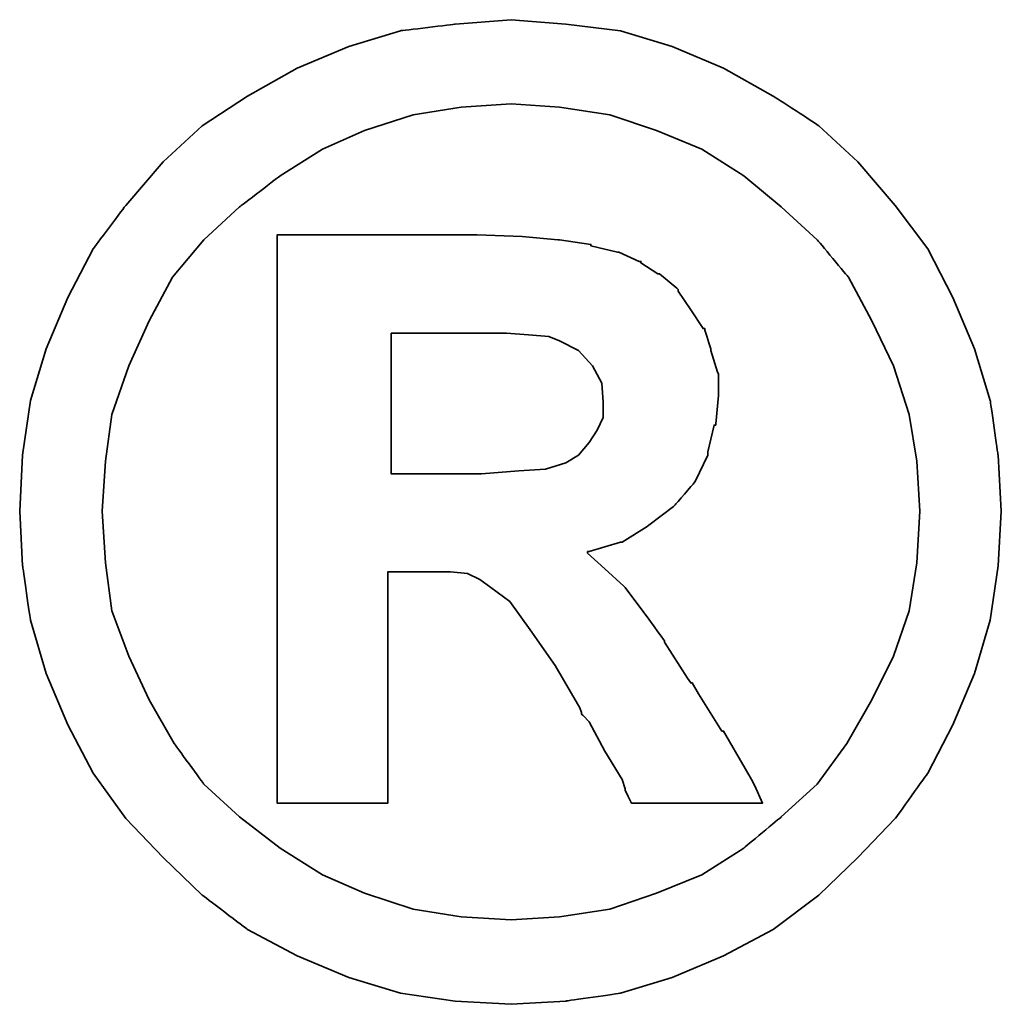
# Model space of a CAD drawing. Header units: millimetres. Extents: x 91 to 881, y -71 to 235.
# Tile 52 of 56: x 732.86 to 735.05, y 17.34 to 19.53. Entities that reach past the tile are written whole.
import ezdxf

# ---------------------------------------------------------------- set-up
doc = ezdxf.new("R2010")
doc.units = ezdxf.units.MM
doc.header["$LTSCALE"] = 0.15
doc.layers.add('DIM', color=4, linetype='CONTINUOUS')
doc.layers.add('layer 1', color=7, linetype='CONTINUOUS')

# ---------------------------------------------------------------- blocks, each defined once
blk = doc.blocks.new('TBI MOTION logo(完整正式版)')
at = {"layer": 'layer 1', "color": 22, "lineweight": 35}
for points, knots in [([(81.20634, 4.98624), (81.20634, 4.98624), (81.18649, 5.32862), (81.18649, 5.32862), (81.18649, 5.32862), (81.18649, 5.32862), (81.13886, 5.66206), (81.13886, 5.66206), (81.13886, 5.66206), (81.13886, 5.66206), (81.04359, 5.97764), (81.04359, 5.97764), (81.04359, 5.97764), (81.04359, 5.97764), (80.91061, 6.29124), (80.91061, 6.29124), (80.91061, 6.29124), (80.91061, 6.29124), (80.75778, 6.58697), (80.75778, 6.58697), (80.75778, 6.58697), (80.75778, 6.58697), (80.5593, 6.85294), (80.5593, 6.85294), (80.5593, 6.85294), (80.5593, 6.85294), (80.33105, 7.1189), (80.33105, 7.1189), (80.33105, 7.1189), (80.33105, 7.1189), (80.09287, 7.33921), (80.09287, 7.33921), (80.09287, 7.33921), (80.09287, 7.33921), (79.815, 7.51982), (79.815, 7.51982), (79.815, 7.51982), (79.815, 7.51982), (79.51133, 7.69051), (79.51133, 7.69051), (79.51133, 7.69051), (79.51133, 7.69051), (79.19773, 7.8235), (79.19773, 7.8235), (79.19773, 7.8235), (79.19773, 7.8235), (78.88215, 7.91877), (78.88215, 7.91877), (78.88215, 7.91877), (78.88215, 7.91877), (78.54871, 7.95846), (78.54871, 7.95846), (78.54871, 7.95846), (78.54871, 7.95846), (78.21526, 7.98625), (78.21526, 7.98625), (78.21526, 7.98625), (78.21526, 7.98625), (77.87388, 7.95846), (77.87388, 7.95846), (77.87388, 7.95846), (77.87388, 7.95846), (77.54044, 7.91877), (77.54044, 7.91877), (77.54044, 7.91877), (77.54044, 7.91877), (77.22485, 7.8235), (77.22485, 7.8235), (77.22485, 7.8235), (77.22485, 7.8235), (76.91027, 7.69051), (76.91027, 7.69051), (76.91027, 7.69051), (76.91027, 7.69051), (76.6056, 7.51982), (76.6056, 7.51982), (76.6056, 7.51982), (76.6056, 7.51982), (76.32972, 7.33921), (76.32972, 7.33921), (76.32972, 7.33921), (76.32972, 7.33921), (76.09154, 7.1189), (76.09154, 7.1189), (76.09154, 7.1189), (76.09154, 7.1189), (75.86329, 6.85294), (75.86329, 6.85294), (75.86329, 6.85294), (75.86329, 6.85294), (75.66382, 6.58697), (75.66382, 6.58697), (75.66382, 6.58697), (75.66382, 6.58697), (75.51099, 6.29124), (75.51099, 6.29124), (75.51099, 6.29124), (75.51099, 6.29124), (75.37702, 5.97764), (75.37702, 5.97764), (75.37702, 5.97764), (75.37702, 5.97764), (75.28175, 5.66206), (75.28175, 5.66206), (75.28175, 5.66206), (75.28175, 5.66206), (75.23411, 5.32862), (75.23411, 5.32862), (75.23411, 5.32862), (75.23411, 5.32862), (75.21625, 4.98624), (75.21625, 4.98624), (75.21625, 4.98624), (75.21625, 4.98624), (75.23411, 4.6528), (75.23411, 4.6528), (75.23411, 4.6528), (75.23411, 4.6528), (75.28175, 4.32035), (75.28175, 4.32035), (75.28175, 4.32035), (75.28175, 4.32035), (75.37702, 3.99583), (75.37702, 3.99583), (75.37702, 3.99583), (75.37702, 3.99583), (75.51099, 3.68224), (75.51099, 3.68224), (75.51099, 3.68224), (75.51099, 3.68224), (75.66382, 3.38749), (75.66382, 3.38749), (75.66382, 3.38749), (75.66382, 3.38749), (75.86329, 3.10963), (75.86329, 3.10963), (75.86329, 3.10963), (75.86329, 3.10963), (76.09154, 2.87145), (76.09154, 2.87145), (76.09154, 2.87145), (76.09154, 2.87145), (76.32972, 2.6432), (76.32972, 2.6432), (76.32972, 2.6432), (76.32972, 2.6432), (76.6056, 2.43381), (76.6056, 2.43381), (76.6056, 2.43381), (76.6056, 2.43381), (76.91027, 2.27205), (76.91027, 2.27205), (76.91027, 2.27205), (76.91027, 2.27205), (77.22485, 2.13906), (77.22485, 2.13906), (77.22485, 2.13906), (77.22485, 2.13906), (77.54044, 2.0438), (77.54044, 2.0438), (77.54044, 2.0438), (77.54044, 2.0438), (77.87388, 1.99616), (77.87388, 1.99616), (77.87388, 1.99616), (77.87388, 1.99616), (78.21526, 1.97631), (78.21526, 1.97631), (78.21526, 1.97631), (78.21526, 1.97631), (78.54871, 1.99616), (78.54871, 1.99616), (78.54871, 1.99616), (78.54871, 1.99616), (78.88215, 2.0438), (78.88215, 2.0438), (78.88215, 2.0438), (78.88215, 2.0438), (79.19773, 2.13906), (79.19773, 2.13906), (79.19773, 2.13906), (79.19773, 2.13906), (79.51133, 2.27205), (79.51133, 2.27205), (79.51133, 2.27205), (79.51133, 2.27205), (79.815, 2.43381), (79.815, 2.43381), (79.815, 2.43381), (79.815, 2.43381), (80.09287, 2.6432), (80.09287, 2.6432), (80.09287, 2.6432), (80.09287, 2.6432), (80.33105, 2.87145), (80.33105, 2.87145), (80.33105, 2.87145), (80.33105, 2.87145), (80.5593, 3.10963), (80.5593, 3.10963), (80.5593, 3.10963), (80.5593, 3.10963), (80.75778, 3.38749), (80.75778, 3.38749), (80.75778, 3.38749), (80.75778, 3.38749), (80.91061, 3.68224), (80.91061, 3.68224), (80.91061, 3.68224), (80.91061, 3.68224), (81.04359, 3.99583), (81.04359, 3.99583), (81.04359, 3.99583), (81.04359, 3.99583), (81.13886, 4.32035), (81.13886, 4.32035), (81.13886, 4.32035), (81.13886, 4.32035), (81.18649, 4.6528), (81.18649, 4.6528), (81.18649, 4.6528), (81.18649, 4.6528), (81.20634, 4.98624), (81.20634, 4.98624)], [0, 0, 0, 0, 0.0178571, 0.0178571, 0.0178571, 0.0178572, 0.0357143, 0.0357143, 0.0357143, 0.0357143, 0.0535714, 0.0535714, 0.0535714, 0.0535714, 0.0714286, 0.0714286, 0.0714286, 0.0714286, 0.0892857, 0.0892857, 0.0892857, 0.0892857, 0.1071429, 0.1071429, 0.1071429, 0.1071429, 0.125, 0.125, 0.125, 0.125, 0.1428571, 0.1428571, 0.1428571, 0.1428572, 0.1607143, 0.1607143, 0.1607143, 0.1607143, 0.1785714, 0.1785714, 0.1785714, 0.1785714, 0.1964286, 0.1964286, 0.1964286, 0.1964286, 0.2142857, 0.2142857, 0.2142857, 0.2142857, 0.2321429, 0.2321429, 0.2321429, 0.2321429, 0.25, 0.25, 0.25, 0.25, 0.2678571, 0.2678571, 0.2678571, 0.2678572, 0.2857143, 0.2857143, 0.2857143, 0.2857143, 0.3035714, 0.3035714, 0.3035714, 0.3035714, 0.3214286, 0.3214286, 0.3214286, 0.3214286, 0.3392857, 0.3392857, 0.3392857, 0.3392857, 0.3571429, 0.3571429, 0.3571429, 0.3571429, 0.375, 0.375, 0.375, 0.375, 0.3928571, 0.3928571, 0.3928571, 0.3928572, 0.4107143, 0.4107143, 0.4107143, 0.4107143, 0.4285714, 0.4285714, 0.4285714, 0.4285714, 0.4464286, 0.4464286, 0.4464286, 0.4464286, 0.4642857, 0.4642857, 0.4642857, 0.4642857, 0.4821429, 0.4821429, 0.4821429, 0.4821429, 0.5, 0.5, 0.5, 0.5, 0.5178571, 0.5178571, 0.5178571, 0.5178572, 0.5357143, 0.5357143, 0.5357143, 0.5357143, 0.5535714, 0.5535714, 0.5535714, 0.5535714, 0.5714286, 0.5714286, 0.5714286, 0.5714286, 0.5892857, 0.5892857, 0.5892857, 0.5892857, 0.6071429, 0.6071429, 0.6071429, 0.6071429, 0.625, 0.625, 0.625, 0.625, 0.6428571, 0.6428571, 0.6428571, 0.6428572, 0.6607143, 0.6607143, 0.6607143, 0.6607143, 0.6785714, 0.6785714, 0.6785714, 0.6785714, 0.6964286, 0.6964286, 0.6964286, 0.6964286, 0.7142857, 0.7142857, 0.7142857, 0.7142857, 0.7321429, 0.7321429, 0.7321429, 0.7321429, 0.75, 0.75, 0.75, 0.75, 0.7678571, 0.7678571, 0.7678571, 0.7678572, 0.7857143, 0.7857143, 0.7857143, 0.7857143, 0.8035714, 0.8035714, 0.8035714, 0.8035714, 0.8214286, 0.8214286, 0.8214286, 0.8214286, 0.8392857, 0.8392857, 0.8392857, 0.8392857, 0.8571429, 0.8571429, 0.8571429, 0.8571429, 0.875, 0.875, 0.875, 0.875, 0.8928571, 0.8928571, 0.8928571, 0.8928572, 0.9107143, 0.9107143, 0.9107143, 0.9107143, 0.9285714, 0.9285714, 0.9285714, 0.9285714, 0.9464286, 0.9464286, 0.9464286, 0.9464286, 0.9642857, 0.9642857, 0.9642857, 0.9642857, 0.9821429, 0.9821429, 0.9821429, 0.9821429, 1, 1, 1, 1]), ([(80.71014, 4.98624), (80.71014, 4.98624), (80.69129, 5.29091), (80.69129, 5.29091), (80.69129, 5.29091), (80.69129, 5.29091), (80.64464, 5.57672), (80.64464, 5.57672), (80.64464, 5.57672), (80.64464, 5.57672), (80.54937, 5.87245), (80.54937, 5.87245), (80.54937, 5.87245), (80.54937, 5.87245), (80.41639, 6.14833), (80.41639, 6.14833), (80.41639, 6.14833), (80.41639, 6.14833), (80.27349, 6.41429), (80.27349, 6.41429), (80.27349, 6.41429), (80.27349, 6.41429), (80.08295, 6.64255), (80.08295, 6.64255), (80.08295, 6.64255), (80.08295, 6.64255), (79.86264, 6.84301), (79.86264, 6.84301), (79.86264, 6.84301), (79.86264, 6.84301), (79.63439, 7.03355), (79.63439, 7.03355), (79.63439, 7.03355), (79.63439, 7.03355), (79.37835, 7.1963), (79.37835, 7.1963), (79.37835, 7.1963), (79.37835, 7.1963), (79.10246, 7.30944), (79.10246, 7.30944), (79.10246, 7.30944), (79.10246, 7.30944), (78.81665, 7.40471), (78.81665, 7.40471), (78.81665, 7.40471), (78.81665, 7.40471), (78.511, 7.45234), (78.511, 7.45234), (78.511, 7.45234), (78.511, 7.45234), (78.21526, 7.47219), (78.21526, 7.47219), (78.21526, 7.47219), (78.21526, 7.47219), (77.9106, 7.45234), (77.9106, 7.45234), (77.9106, 7.45234), (77.9106, 7.45234), (77.61685, 7.40471), (77.61685, 7.40471), (77.61685, 7.40471), (77.61685, 7.40471), (77.32012, 7.30944), (77.32012, 7.30944), (77.32012, 7.30944), (77.32012, 7.30944), (77.06309, 7.1963), (77.06309, 7.1963), (77.06309, 7.1963), (77.06309, 7.1963), (76.80606, 7.03355), (76.80606, 7.03355), (76.80606, 7.03355), (76.80606, 7.03355), (76.55797, 6.84301), (76.55797, 6.84301), (76.55797, 6.84301), (76.55797, 6.84301), (76.34063, 6.64255), (76.34063, 6.64255), (76.34063, 6.64255), (76.34063, 6.64255), (76.1491, 6.41429), (76.1491, 6.41429), (76.1491, 6.41429), (76.1491, 6.41429), (76.0062, 6.14833), (76.0062, 6.14833), (76.0062, 6.14833), (76.0062, 6.14833), (75.88314, 5.87245), (75.88314, 5.87245), (75.88314, 5.87245), (75.88314, 5.87245), (75.77794, 5.57672), (75.77794, 5.57672), (75.77794, 5.57672), (75.77794, 5.57672), (75.73924, 5.29091), (75.73924, 5.29091), (75.73924, 5.29091), (75.73924, 5.29091), (75.72039, 4.98624), (75.72039, 4.98624), (75.72039, 4.98624), (75.72039, 4.98624), (75.73924, 4.67165), (75.73924, 4.67165), (75.73924, 4.67165), (75.73924, 4.67165), (75.77794, 4.37791), (75.77794, 4.37791), (75.77794, 4.37791), (75.77794, 4.37791), (75.88314, 4.10102), (75.88314, 4.10102), (75.88314, 4.10102), (75.88314, 4.10102), (76.0062, 3.83407), (76.0062, 3.83407), (76.0062, 3.83407), (76.0062, 3.83407), (76.15902, 3.56811), (76.15902, 3.56811), (76.15902, 3.56811), (76.15902, 3.56811), (76.34063, 3.32001), (76.34063, 3.32001), (76.34063, 3.32001), (76.34063, 3.32001), (76.55797, 3.11955), (76.55797, 3.11955), (76.55797, 3.11955), (76.55797, 3.11955), (76.80606, 2.92901), (76.80606, 2.92901), (76.80606, 2.92901), (76.80606, 2.92901), (77.06309, 2.76725), (77.06309, 2.76725), (77.06309, 2.76725), (77.06309, 2.76725), (77.32012, 2.65412), (77.32012, 2.65412), (77.32012, 2.65412), (77.32012, 2.65412), (77.61685, 2.55786), (77.61685, 2.55786), (77.61685, 2.55786), (77.61685, 2.55786), (77.9106, 2.51022), (77.9106, 2.51022), (77.9106, 2.51022), (77.9106, 2.51022), (78.21526, 2.49137), (78.21526, 2.49137), (78.21526, 2.49137), (78.21526, 2.49137), (78.511, 2.51022), (78.511, 2.51022), (78.511, 2.51022), (78.511, 2.51022), (78.81665, 2.55786), (78.81665, 2.55786), (78.81665, 2.55786), (78.81665, 2.55786), (79.10246, 2.65412), (79.10246, 2.65412), (79.10246, 2.65412), (79.10246, 2.65412), (79.37835, 2.76725), (79.37835, 2.76725), (79.37835, 2.76725), (79.37835, 2.76725), (79.63439, 2.92901), (79.63439, 2.92901), (79.63439, 2.92901), (79.63439, 2.92901), (79.86264, 3.11955), (79.86264, 3.11955), (79.86264, 3.11955), (79.86264, 3.11955), (80.08295, 3.32001), (80.08295, 3.32001), (80.08295, 3.32001), (80.08295, 3.32001), (80.26356, 3.56811), (80.26356, 3.56811), (80.26356, 3.56811), (80.26356, 3.56811), (80.41639, 3.83407), (80.41639, 3.83407), (80.41639, 3.83407), (80.41639, 3.83407), (80.54937, 4.10102), (80.54937, 4.10102), (80.54937, 4.10102), (80.54937, 4.10102), (80.64464, 4.37791), (80.64464, 4.37791), (80.64464, 4.37791), (80.64464, 4.37791), (80.69129, 4.67165), (80.69129, 4.67165), (80.69129, 4.67165), (80.69129, 4.67165), (80.71014, 4.98624), (80.71014, 4.98624)], [0, 0, 0, 0, 0.0192308, 0.0192308, 0.0192308, 0.0192308, 0.0384615, 0.0384615, 0.0384615, 0.0384615, 0.0576923, 0.0576923, 0.0576923, 0.0576923, 0.0769231, 0.0769231, 0.0769231, 0.0769231, 0.0961538, 0.0961538, 0.0961538, 0.0961539, 0.1153846, 0.1153846, 0.1153846, 0.1153846, 0.1346154, 0.1346154, 0.1346154, 0.1346154, 0.1538462, 0.1538462, 0.1538462, 0.1538462, 0.1730769, 0.1730769, 0.1730769, 0.1730769, 0.1923077, 0.1923077, 0.1923077, 0.1923077, 0.2115385, 0.2115385, 0.2115385, 0.2115385, 0.2307692, 0.2307692, 0.2307692, 0.2307692, 0.25, 0.25, 0.25, 0.25, 0.2692308, 0.2692308, 0.2692308, 0.2692308, 0.2884615, 0.2884615, 0.2884615, 0.2884615, 0.3076923, 0.3076923, 0.3076923, 0.3076923, 0.3269231, 0.3269231, 0.3269231, 0.3269231, 0.3461538, 0.3461538, 0.3461538, 0.3461539, 0.3653846, 0.3653846, 0.3653846, 0.3653846, 0.3846154, 0.3846154, 0.3846154, 0.3846154, 0.4038462, 0.4038462, 0.4038462, 0.4038462, 0.4230769, 0.4230769, 0.4230769, 0.4230769, 0.4423077, 0.4423077, 0.4423077, 0.4423077, 0.4615385, 0.4615385, 0.4615385, 0.4615385, 0.4807692, 0.4807692, 0.4807692, 0.4807692, 0.5, 0.5, 0.5, 0.5, 0.5192308, 0.5192308, 0.5192308, 0.5192308, 0.5384615, 0.5384615, 0.5384615, 0.5384615, 0.5576923, 0.5576923, 0.5576923, 0.5576923, 0.5769231, 0.5769231, 0.5769231, 0.5769231, 0.5961538, 0.5961538, 0.5961538, 0.5961539, 0.6153846, 0.6153846, 0.6153846, 0.6153846, 0.6346154, 0.6346154, 0.6346154, 0.6346154, 0.6538462, 0.6538462, 0.6538462, 0.6538462, 0.6730769, 0.6730769, 0.6730769, 0.6730769, 0.6923077, 0.6923077, 0.6923077, 0.6923077, 0.7115385, 0.7115385, 0.7115385, 0.7115385, 0.7307692, 0.7307692, 0.7307692, 0.7307692, 0.75, 0.75, 0.75, 0.75, 0.7692308, 0.7692308, 0.7692308, 0.7692308, 0.7884615, 0.7884615, 0.7884615, 0.7884615, 0.8076923, 0.8076923, 0.8076923, 0.8076923, 0.8269231, 0.8269231, 0.8269231, 0.8269231, 0.8461538, 0.8461538, 0.8461538, 0.8461539, 0.8653846, 0.8653846, 0.8653846, 0.8653846, 0.8846154, 0.8846154, 0.8846154, 0.8846154, 0.9038462, 0.9038462, 0.9038462, 0.9038462, 0.9230769, 0.9230769, 0.9230769, 0.9230769, 0.9423077, 0.9423077, 0.9423077, 0.9423077, 0.9615385, 0.9615385, 0.9615385, 0.9615385, 0.9807692, 0.9807692, 0.9807692, 0.9807692, 1, 1, 1, 1]), ([(76.78721, 3.2823), (76.78721, 3.2823), (76.78721, 3.32001), (76.78721, 3.32001), (76.78721, 3.32001), (76.78721, 3.32001), (76.78721, 3.42422), (76.78721, 3.42422), (76.78721, 3.42422), (76.78721, 3.42422), (76.78721, 3.59689), (76.78721, 3.59689), (76.78721, 3.59689), (76.78721, 3.59689), (76.78721, 3.80529), (76.78721, 3.80529), (76.78721, 3.80529), (76.78721, 3.80529), (76.78721, 4.0524), (76.78721, 4.0524), (76.78721, 4.0524), (76.78721, 4.0524), (76.78721, 4.32035), (76.78721, 4.32035), (76.78721, 4.32035), (76.78721, 4.32035), (76.78721, 4.92868), (76.78721, 4.92868), (76.78721, 4.92868), (76.78721, 4.92868), (76.78721, 5.53801), (76.78721, 5.53801), (76.78721, 5.53801), (76.78721, 5.53801), (76.78721, 5.82482), (76.78721, 5.82482), (76.78721, 5.82482), (76.78721, 5.82482), (76.78721, 6.07291), (76.78721, 6.07291), (76.78721, 6.07291), (76.78721, 6.07291), (76.78721, 6.30017), (76.78721, 6.30017), (76.78721, 6.30017), (76.78721, 6.30017), (76.78721, 6.45399), (76.78721, 6.45399), (76.78721, 6.45399), (76.78721, 6.45399), (76.78721, 6.5572), (76.78721, 6.5572), (76.78721, 6.5572), (76.78721, 6.5572), (76.78721, 6.59689), (76.78721, 6.59689), (76.78721, 6.59689), (76.78721, 6.59689), (76.78721, 6.67232), (76.78721, 6.67232), (76.78721, 6.67232), (76.78721, 6.67232), (76.8537, 6.67232), (76.8537, 6.67232), (76.8537, 6.67232), (76.8537, 6.67232), (76.87355, 6.67232), (76.87355, 6.67232), (76.87355, 6.67232), (76.87355, 6.67232), (76.91027, 6.67232), (76.91027, 6.67232), (76.91027, 6.67232), (76.91027, 6.67232), (77.04424, 6.67232), (77.04424, 6.67232), (77.04424, 6.67232), (77.04424, 6.67232), (77.22485, 6.67232), (77.22485, 6.67232), (77.22485, 6.67232), (77.22485, 6.67232), (77.43524, 6.67232), (77.43524, 6.67232), (77.43524, 6.67232), (77.43524, 6.67232), (77.65357, 6.67232), (77.65357, 6.67232), (77.65357, 6.67232), (77.65357, 6.67232), (77.82625, 6.67232), (77.82625, 6.67232), (77.82625, 6.67232), (77.82625, 6.67232), (77.94037, 6.67232), (77.94037, 6.67232), (77.94037, 6.67232), (77.94037, 6.67232), (77.97709, 6.67232), (77.97709, 6.67232), (77.97709, 6.67232), (77.97709, 6.67232), (77.99694, 6.67232), (77.99694, 6.67232), (77.99694, 6.67232), (77.99694, 6.67232), (78.00686, 6.67232), (78.00686, 6.67232), (78.00686, 6.67232), (78.00686, 6.67232), (78.28275, 6.6624), (78.28275, 6.6624), (78.28275, 6.6624), (78.28275, 6.6624), (78.50107, 6.64255), (78.50107, 6.64255), (78.50107, 6.64255), (78.50107, 6.64255), (78.511, 6.64255), (78.511, 6.64255), (78.511, 6.64255), (78.511, 6.64255), (78.70154, 6.61476), (78.70154, 6.61476), (78.70154, 6.61476), (78.70154, 6.61476), (78.70154, 6.60483), (78.70154, 6.60483), (78.70154, 6.60483), (78.70154, 6.60483), (78.86429, 6.56713), (78.86429, 6.56713), (78.86429, 6.56713), (78.86429, 6.56713), (78.87223, 6.56713), (78.87223, 6.56713), (78.87223, 6.56713), (78.87223, 6.56713), (78.99727, 6.51056), (78.99727, 6.51056), (78.99727, 6.51056), (78.99727, 6.51056), (79.00719, 6.51056), (79.00719, 6.51056), (79.00719, 6.51056), (79.00719, 6.51056), (79.00719, 6.50162), (79.00719, 6.50162), (79.00719, 6.50162), (79.00719, 6.50162), (79.1104, 6.43415), (79.1104, 6.43415), (79.1104, 6.43415), (79.1104, 6.43415), (79.12132, 6.43415), (79.12132, 6.43415), (79.12132, 6.43415), (79.12132, 6.43415), (79.22552, 6.34781), (79.22552, 6.34781), (79.22552, 6.34781), (79.22552, 6.34781), (79.23544, 6.33888), (79.23544, 6.33888), (79.23544, 6.33888), (79.23544, 6.33888), (79.23544, 6.32895), (79.23544, 6.32895), (79.23544, 6.32895), (79.23544, 6.32895), (79.31087, 6.21483), (79.31087, 6.21483), (79.31087, 6.21483), (79.31087, 6.21483), (79.38629, 6.1007), (79.38629, 6.1007), (79.38629, 6.1007), (79.38629, 6.1007), (79.3972, 6.1007), (79.3972, 6.1007), (79.3972, 6.1007), (79.3972, 6.1007), (79.3972, 6.09078), (79.3972, 6.09078), (79.3972, 6.09078), (79.3972, 6.09078), (79.43392, 5.97764), (79.43392, 5.97764), (79.43392, 5.97764), (79.43392, 5.97764), (79.43392, 5.96772), (79.43392, 5.96772), (79.43392, 5.96772), (79.43392, 5.96772), (79.47362, 5.83474), (79.47362, 5.83474), (79.47362, 5.83474), (79.47362, 5.83474), (79.48156, 5.82482), (79.48156, 5.82482), (79.48156, 5.82482), (79.48156, 5.82482), (79.48156, 5.69977), (79.48156, 5.69977), (79.48156, 5.69977), (79.48156, 5.69977), (79.48156, 5.69183), (79.48156, 5.69183), (79.48156, 5.69183), (79.48156, 5.69183), (79.4637, 5.51915), (79.4637, 5.51915), (79.4637, 5.51915), (79.4637, 5.51915), (79.4637, 5.51122), (79.4637, 5.51122), (79.4637, 5.51122), (79.4637, 5.51122), (79.45377, 5.51122), (79.45377, 5.51122), (79.45377, 5.51122), (79.45377, 5.51122), (79.41507, 5.34847), (79.41507, 5.34847), (79.41507, 5.34847), (79.41507, 5.34847), (79.41507, 5.33854), (79.41507, 5.33854), (79.41507, 5.33854), (79.41507, 5.33854), (79.41507, 5.32862), (79.41507, 5.32862), (79.41507, 5.32862), (79.41507, 5.32862), (79.33865, 5.16785), (79.33865, 5.16785), (79.33865, 5.16785), (79.33865, 5.16785), (79.33071, 5.15693), (79.33071, 5.15693), (79.33071, 5.15693), (79.33071, 5.15693), (79.2156, 5.02495), (79.2156, 5.02495), (79.2156, 5.02495), (79.2156, 5.02495), (79.20567, 5.01502), (79.20567, 5.01502), (79.20567, 5.01502), (79.20567, 5.01502), (79.05483, 4.89991), (79.05483, 4.89991), (79.05483, 4.89991), (79.05483, 4.89991), (79.04491, 4.89197), (79.04491, 4.89197), (79.04491, 4.89197), (79.04491, 4.89197), (78.89208, 4.7967), (78.89208, 4.7967), (78.89208, 4.7967), (78.89208, 4.7967), (78.88215, 4.7967), (78.88215, 4.7967), (78.88215, 4.7967), (78.88215, 4.7967), (78.69161, 4.73913), (78.69161, 4.73913), (78.69161, 4.73913), (78.69161, 4.73913), (78.68169, 4.73913), (78.68169, 4.73913), (78.68169, 4.73913), (78.68169, 4.73913), (78.68169, 4.72921), (78.68169, 4.72921), (78.68169, 4.72921), (78.68169, 4.72921), (78.78688, 4.63394), (78.78688, 4.63394), (78.78688, 4.63394), (78.78688, 4.63394), (78.902, 4.52875), (78.902, 4.52875), (78.902, 4.52875), (78.902, 4.52875), (78.91093, 4.52081), (78.91093, 4.52081), (78.91093, 4.52081), (78.91093, 4.52081), (79.02506, 4.36798), (79.02506, 4.36798), (79.02506, 4.36798), (79.02506, 4.36798), (79.1501, 4.1953), (79.1501, 4.1953), (79.1501, 4.1953), (79.1501, 4.1953), (79.1501, 4.18736), (79.1501, 4.18736), (79.1501, 4.18736), (79.1501, 4.18736), (79.29201, 3.96705), (79.29201, 3.96705), (79.29201, 3.96705), (79.29201, 3.96705), (79.31087, 3.93828), (79.31087, 3.93828), (79.31087, 3.93828), (79.31087, 3.93828), (79.32079, 3.93828), (79.32079, 3.93828), (79.32079, 3.93828), (79.32079, 3.93828), (79.3585, 3.87178), (79.3585, 3.87178), (79.3585, 3.87178), (79.3585, 3.87178), (79.50141, 3.64353), (79.50141, 3.64353), (79.50141, 3.64353), (79.50141, 3.64353), (79.51133, 3.64353), (79.51133, 3.64353), (79.51133, 3.64353), (79.51133, 3.64353), (79.64431, 3.41528), (79.64431, 3.41528), (79.64431, 3.41528), (79.64431, 3.41528), (79.68202, 3.3478), (79.68202, 3.3478), (79.68202, 3.3478), (79.68202, 3.3478), (79.70187, 3.31009), (79.70187, 3.31009), (79.70187, 3.31009), (79.70187, 3.31009), (79.7495, 3.2049), (79.7495, 3.2049), (79.7495, 3.2049), (79.7495, 3.2049), (79.64431, 3.2049), (79.64431, 3.2049), (79.64431, 3.2049), (79.64431, 3.2049), (79.62546, 3.2049), (79.62546, 3.2049), (79.62546, 3.2049), (79.62546, 3.2049), (79.53912, 3.2049), (79.53912, 3.2049), (79.53912, 3.2049), (79.53912, 3.2049), (79.31087, 3.2049), (79.31087, 3.2049), (79.31087, 3.2049), (79.31087, 3.2049), (79.08262, 3.2049), (79.08262, 3.2049), (79.08262, 3.2049), (79.08262, 3.2049), (79.00719, 3.2049), (79.00719, 3.2049), (79.00719, 3.2049), (79.00719, 3.2049), (78.98735, 3.2049), (78.98735, 3.2049), (78.98735, 3.2049), (78.98735, 3.2049), (78.94964, 3.2049), (78.94964, 3.2049), (78.94964, 3.2049), (78.94964, 3.2049), (78.92979, 3.24459), (78.92979, 3.24459), (78.92979, 3.24459), (78.92979, 3.24459), (78.91093, 3.2823), (78.91093, 3.2823), (78.91093, 3.2823), (78.91093, 3.2823), (78.91093, 3.29223), (78.91093, 3.29223), (78.91093, 3.29223), (78.91093, 3.29223), (78.89208, 3.3478), (78.89208, 3.3478), (78.89208, 3.3478), (78.89208, 3.3478), (78.78688, 3.52048), (78.78688, 3.52048), (78.78688, 3.52048), (78.78688, 3.52048), (78.69161, 3.7001), (78.69161, 3.7001), (78.69161, 3.7001), (78.69161, 3.7001), (78.6539, 3.7388), (78.6539, 3.7388), (78.6539, 3.7388), (78.6539, 3.7388), (78.64398, 3.74873), (78.64398, 3.74873), (78.64398, 3.74873), (78.64398, 3.74873), (78.64398, 3.75766), (78.64398, 3.75766), (78.64398, 3.75766), (78.64398, 3.75766), (78.63405, 3.78644), (78.63405, 3.78644), (78.63405, 3.78644), (78.63405, 3.78644), (78.48321, 4.04347), (78.48321, 4.04347), (78.48321, 4.04347), (78.48321, 4.04347), (78.33038, 4.2618), (78.33038, 4.2618), (78.33038, 4.2618), (78.33038, 4.2618), (78.20732, 4.43447), (78.20732, 4.43447), (78.20732, 4.43447), (78.20732, 4.43447), (78.09221, 4.52081), (78.09221, 4.52081), (78.09221, 4.52081), (78.09221, 4.52081), (78.02472, 4.56845), (78.02472, 4.56845), (78.02472, 4.56845), (78.02472, 4.56845), (77.9493, 4.60616), (77.9493, 4.60616), (77.9493, 4.60616), (77.9493, 4.60616), (77.8451, 4.61608), (77.8451, 4.61608), (77.8451, 4.61608), (77.8451, 4.61608), (77.71113, 4.61608), (77.71113, 4.61608), (77.71113, 4.61608), (77.71113, 4.61608), (77.69128, 4.61608), (77.69128, 4.61608), (77.69128, 4.61608), (77.69128, 4.61608), (77.67342, 4.61608), (77.67342, 4.61608), (77.67342, 4.61608), (77.67342, 4.61608), (77.5583, 4.61608), (77.5583, 4.61608), (77.5583, 4.61608), (77.5583, 4.61608), (77.46303, 4.61608), (77.46303, 4.61608), (77.46303, 4.61608), (77.46303, 4.61608), (77.46303, 4.54761), (77.46303, 4.54761), (77.46303, 4.54761), (77.46303, 4.54761), (77.46303, 4.47318), (77.46303, 4.47318), (77.46303, 4.47318), (77.46303, 4.47318), (77.46303, 4.24294), (77.46303, 4.24294), (77.46303, 4.24294), (77.46303, 4.24294), (77.46303, 3.99583), (77.46303, 3.99583), (77.46303, 3.99583), (77.46303, 3.99583), (77.46303, 3.72888), (77.46303, 3.72888), (77.46303, 3.72888), (77.46303, 3.72888), (77.46303, 3.51055), (77.46303, 3.51055), (77.46303, 3.51055), (77.46303, 3.51055), (77.46303, 3.42422), (77.46303, 3.42422), (77.46303, 3.42422), (77.46303, 3.42422), (77.46303, 3.35773), (77.46303, 3.35773), (77.46303, 3.35773), (77.46303, 3.35773), (77.46303, 3.30017), (77.46303, 3.30017), (77.46303, 3.30017), (77.46303, 3.30017), (77.46303, 3.2823), (77.46303, 3.2823), (77.46303, 3.2823), (77.46303, 3.2823), (77.46303, 3.2049), (77.46303, 3.2049), (77.46303, 3.2049), (77.46303, 3.2049), (77.39753, 3.2049), (77.39753, 3.2049), (77.39753, 3.2049), (77.39753, 3.2049), (77.37768, 3.2049), (77.37768, 3.2049), (77.37768, 3.2049), (77.37768, 3.2049), (77.32012, 3.2049), (77.32012, 3.2049), (77.32012, 3.2049), (77.32012, 3.2049), (77.12165, 3.2049), (77.12165, 3.2049), (77.12165, 3.2049), (77.12165, 3.2049), (76.94897, 3.2049), (76.94897, 3.2049), (76.94897, 3.2049), (76.94897, 3.2049), (76.8924, 3.2049), (76.8924, 3.2049), (76.8924, 3.2049), (76.8924, 3.2049), (76.8537, 3.2049), (76.8537, 3.2049), (76.8537, 3.2049), (76.8537, 3.2049), (76.78721, 3.2049), (76.78721, 3.2049), (76.78721, 3.2049), (76.78721, 3.2049), (76.78721, 3.2823), (76.78721, 3.2823)], [0, 0, 0, 0, 0.0074074, 0.0074074, 0.0074074, 0.0074074, 0.0148148, 0.0148148, 0.0148148, 0.0148148, 0.0222222, 0.0222222, 0.0222222, 0.0222222, 0.0296296, 0.0296296, 0.0296296, 0.0296296, 0.037037, 0.037037, 0.037037, 0.037037, 0.0444444, 0.0444444, 0.0444444, 0.0444445, 0.0518519, 0.0518519, 0.0518519, 0.0518519, 0.0592593, 0.0592593, 0.0592593, 0.0592593, 0.0666667, 0.0666667, 0.0666667, 0.0666667, 0.0740741, 0.0740741, 0.0740741, 0.0740741, 0.0814815, 0.0814815, 0.0814815, 0.0814815, 0.0888889, 0.0888889, 0.0888889, 0.0888889, 0.0962963, 0.0962963, 0.0962963, 0.0962963, 0.1037037, 0.1037037, 0.1037037, 0.1037037, 0.1111111, 0.1111111, 0.1111111, 0.1111111, 0.1185185, 0.1185185, 0.1185185, 0.1185185, 0.1259259, 0.1259259, 0.1259259, 0.1259259, 0.1333333, 0.1333333, 0.1333333, 0.1333333, 0.1407407, 0.1407407, 0.1407407, 0.1407408, 0.1481481, 0.1481481, 0.1481481, 0.1481482, 0.1555556, 0.1555556, 0.1555556, 0.1555556, 0.162963, 0.162963, 0.162963, 0.162963, 0.1703704, 0.1703704, 0.1703704, 0.1703704, 0.1777778, 0.1777778, 0.1777778, 0.1777778, 0.1851852, 0.1851852, 0.1851852, 0.1851852, 0.1925926, 0.1925926, 0.1925926, 0.1925926, 0.2, 0.2, 0.2, 0.2, 0.2074074, 0.2074074, 0.2074074, 0.2074074, 0.2148148, 0.2148148, 0.2148148, 0.2148148, 0.2222222, 0.2222222, 0.2222222, 0.2222222, 0.2296296, 0.2296296, 0.2296296, 0.2296296, 0.237037, 0.237037, 0.237037, 0.237037, 0.2444444, 0.2444444, 0.2444444, 0.2444445, 0.2518519, 0.2518519, 0.2518519, 0.2518519, 0.2592593, 0.2592593, 0.2592593, 0.2592593, 0.2666667, 0.2666667, 0.2666667, 0.2666667, 0.2740741, 0.2740741, 0.2740741, 0.2740741, 0.2814815, 0.2814815, 0.2814815, 0.2814815, 0.2888889, 0.2888889, 0.2888889, 0.2888889, 0.2962963, 0.2962963, 0.2962963, 0.2962963, 0.3037037, 0.3037037, 0.3037037, 0.3037037, 0.3111111, 0.3111111, 0.3111111, 0.3111111, 0.3185185, 0.3185185, 0.3185185, 0.3185185, 0.3259259, 0.3259259, 0.3259259, 0.3259259, 0.3333333, 0.3333333, 0.3333333, 0.3333333, 0.3407407, 0.3407407, 0.3407407, 0.3407408, 0.3481481, 0.3481481, 0.3481481, 0.3481482, 0.3555556, 0.3555556, 0.3555556, 0.3555556, 0.362963, 0.362963, 0.362963, 0.362963, 0.3703704, 0.3703704, 0.3703704, 0.3703704, 0.3777778, 0.3777778, 0.3777778, 0.3777778, 0.3851852, 0.3851852, 0.3851852, 0.3851852, 0.3925926, 0.3925926, 0.3925926, 0.3925926, 0.4, 0.4, 0.4, 0.4, 0.4074074, 0.4074074, 0.4074074, 0.4074074, 0.4148148, 0.4148148, 0.4148148, 0.4148148, 0.4222222, 0.4222222, 0.4222222, 0.4222222, 0.4296296, 0.4296296, 0.4296296, 0.4296296, 0.437037, 0.437037, 0.437037, 0.437037, 0.4444444, 0.4444444, 0.4444444, 0.4444445, 0.4518519, 0.4518519, 0.4518519, 0.4518519, 0.4592593, 0.4592593, 0.4592593, 0.4592593, 0.4666667, 0.4666667, 0.4666667, 0.4666667, 0.4740741, 0.4740741, 0.4740741, 0.4740741, 0.4814815, 0.4814815, 0.4814815, 0.4814815, 0.4888889, 0.4888889, 0.4888889, 0.4888889, 0.4962963, 0.4962963, 0.4962963, 0.4962963, 0.5037037, 0.5037037, 0.5037037, 0.5037037, 0.5111111, 0.5111111, 0.5111111, 0.5111111, 0.5185185, 0.5185185, 0.5185185, 0.5185185, 0.5259259, 0.5259259, 0.5259259, 0.5259259, 0.5333333, 0.5333333, 0.5333333, 0.5333333, 0.5407407, 0.5407407, 0.5407407, 0.5407408, 0.5481481, 0.5481481, 0.5481481, 0.5481482, 0.5555556, 0.5555556, 0.5555556, 0.5555556, 0.562963, 0.562963, 0.562963, 0.562963, 0.5703704, 0.5703704, 0.5703704, 0.5703704, 0.5777778, 0.5777778, 0.5777778, 0.5777778, 0.5851852, 0.5851852, 0.5851852, 0.5851852, 0.5925926, 0.5925926, 0.5925926, 0.5925926, 0.6, 0.6, 0.6, 0.6, 0.6074074, 0.6074074, 0.6074074, 0.6074074, 0.6148148, 0.6148148, 0.6148148, 0.6148148, 0.6222222, 0.6222222, 0.6222222, 0.6222222, 0.6296296, 0.6296296, 0.6296296, 0.6296296, 0.637037, 0.637037, 0.637037, 0.637037, 0.6444444, 0.6444444, 0.6444444, 0.6444445, 0.6518519, 0.6518519, 0.6518519, 0.6518519, 0.6592593, 0.6592593, 0.6592593, 0.6592593, 0.6666667, 0.6666667, 0.6666667, 0.6666667, 0.6740741, 0.6740741, 0.6740741, 0.6740741, 0.6814815, 0.6814815, 0.6814815, 0.6814815, 0.6888889, 0.6888889, 0.6888889, 0.6888889, 0.6962963, 0.6962963, 0.6962963, 0.6962963, 0.7037037, 0.7037037, 0.7037037, 0.7037037, 0.7111111, 0.7111111, 0.7111111, 0.7111111, 0.7185185, 0.7185185, 0.7185185, 0.7185185, 0.7259259, 0.7259259, 0.7259259, 0.7259259, 0.7333333, 0.7333333, 0.7333333, 0.7333333, 0.7407407, 0.7407407, 0.7407407, 0.7407408, 0.7481481, 0.7481481, 0.7481481, 0.7481482, 0.7555556, 0.7555556, 0.7555556, 0.7555556, 0.762963, 0.762963, 0.762963, 0.762963, 0.7703704, 0.7703704, 0.7703704, 0.7703704, 0.7777778, 0.7777778, 0.7777778, 0.7777778, 0.7851852, 0.7851852, 0.7851852, 0.7851852, 0.7925926, 0.7925926, 0.7925926, 0.7925926, 0.8, 0.8, 0.8, 0.8, 0.8074074, 0.8074074, 0.8074074, 0.8074074, 0.8148148, 0.8148148, 0.8148148, 0.8148148, 0.8222222, 0.8222222, 0.8222222, 0.8222222, 0.8296296, 0.8296296, 0.8296296, 0.8296296, 0.837037, 0.837037, 0.837037, 0.837037, 0.8444444, 0.8444444, 0.8444444, 0.8444445, 0.8518519, 0.8518519, 0.8518519, 0.8518519, 0.8592593, 0.8592593, 0.8592593, 0.8592593, 0.8666667, 0.8666667, 0.8666667, 0.8666667, 0.8740741, 0.8740741, 0.8740741, 0.8740741, 0.8814815, 0.8814815, 0.8814815, 0.8814815, 0.8888889, 0.8888889, 0.8888889, 0.8888889, 0.8962963, 0.8962963, 0.8962963, 0.8962963, 0.9037037, 0.9037037, 0.9037037, 0.9037037, 0.9111111, 0.9111111, 0.9111111, 0.9111111, 0.9185185, 0.9185185, 0.9185185, 0.9185185, 0.9259259, 0.9259259, 0.9259259, 0.9259259, 0.9333333, 0.9333333, 0.9333333, 0.9333333, 0.9407407, 0.9407407, 0.9407407, 0.9407408, 0.9481481, 0.9481481, 0.9481481, 0.9481482, 0.9555556, 0.9555556, 0.9555556, 0.9555556, 0.962963, 0.962963, 0.962963, 0.962963, 0.9703704, 0.9703704, 0.9703704, 0.9703704, 0.9777778, 0.9777778, 0.9777778, 0.9777778, 0.9851852, 0.9851852, 0.9851852, 0.9851852, 0.9925926, 0.9925926, 0.9925926, 0.9925926, 1, 1, 1, 1]), ([(77.48288, 6.07291), (77.48288, 6.07291), (77.48288, 5.99551), (77.48288, 5.99551), (77.48288, 5.99551), (77.48288, 5.99551), (77.48288, 5.82482), (77.48288, 5.82482), (77.48288, 5.82482), (77.48288, 5.82482), (77.48288, 5.63328), (77.48288, 5.63328), (77.48288, 5.63328), (77.48288, 5.63328), (77.48288, 5.46358), (77.48288, 5.46358), (77.48288, 5.46358), (77.48288, 5.46358), (77.48288, 5.29091), (77.48288, 5.29091), (77.48288, 5.29091), (77.48288, 5.29091), (77.48288, 5.21449), (77.48288, 5.21449), (77.48288, 5.21449), (77.48288, 5.21449), (77.50074, 5.21449), (77.50074, 5.21449), (77.50074, 5.21449), (77.50074, 5.21449), (77.71113, 5.21449), (77.71113, 5.21449), (77.71113, 5.21449), (77.71113, 5.21449), (77.94037, 5.21449), (77.94037, 5.21449), (77.94037, 5.21449), (77.94037, 5.21449), (78.01579, 5.21449), (78.01579, 5.21449), (78.01579, 5.21449), (78.01579, 5.21449), (78.03465, 5.21449), (78.03465, 5.21449), (78.03465, 5.21449), (78.03465, 5.21449), (78.2629, 5.23335), (78.2629, 5.23335), (78.2629, 5.23335), (78.2629, 5.23335), (78.42565, 5.24327), (78.42565, 5.24327), (78.42565, 5.24327), (78.42565, 5.24327), (78.54871, 5.28098), (78.54871, 5.28098), (78.54871, 5.28098), (78.54871, 5.28098), (78.62611, 5.32862), (78.62611, 5.32862), (78.62611, 5.32862), (78.62611, 5.32862), (78.69161, 5.40503), (78.69161, 5.40503), (78.69161, 5.40503), (78.69161, 5.40503), (78.73925, 5.48145), (78.73925, 5.48145), (78.73925, 5.48145), (78.73925, 5.48145), (78.77696, 5.55885), (78.77696, 5.55885), (78.77696, 5.55885), (78.77696, 5.55885), (78.77696, 5.65214), (78.77696, 5.65214), (78.77696, 5.65214), (78.77696, 5.65214), (78.76902, 5.76726), (78.76902, 5.76726), (78.76902, 5.76726), (78.76902, 5.76726), (78.71146, 5.87245), (78.71146, 5.87245), (78.71146, 5.87245), (78.71146, 5.87245), (78.62611, 5.96772), (78.62611, 5.96772), (78.62611, 5.96772), (78.62611, 5.96772), (78.511, 6.02528), (78.511, 6.02528), (78.511, 6.02528), (78.511, 6.02528), (78.44451, 6.05306), (78.44451, 6.05306), (78.44451, 6.05306), (78.44451, 6.05306), (78.32046, 6.06299), (78.32046, 6.06299), (78.32046, 6.06299), (78.32046, 6.06299), (78.18748, 6.07291), (78.18748, 6.07291), (78.18748, 6.07291), (78.18748, 6.07291), (77.99694, 6.07291), (77.99694, 6.07291), (77.99694, 6.07291), (77.99694, 6.07291), (77.97709, 6.07291), (77.97709, 6.07291), (77.97709, 6.07291), (77.97709, 6.07291), (77.90167, 6.07291), (77.90167, 6.07291), (77.90167, 6.07291), (77.90167, 6.07291), (77.69128, 6.07291), (77.69128, 6.07291), (77.69128, 6.07291), (77.69128, 6.07291), (77.50074, 6.07291), (77.50074, 6.07291), (77.50074, 6.07291), (77.50074, 6.07291), (77.48288, 6.07291), (77.48288, 6.07291)], [0, 0, 0, 0, 0.03125, 0.03125, 0.03125, 0.03125, 0.0625, 0.0625, 0.0625, 0.0625, 0.09375, 0.09375, 0.09375, 0.09375, 0.125, 0.125, 0.125, 0.125, 0.15625, 0.15625, 0.15625, 0.15625, 0.1875, 0.1875, 0.1875, 0.1875, 0.21875, 0.21875, 0.21875, 0.21875, 0.25, 0.25, 0.25, 0.25, 0.28125, 0.28125, 0.28125, 0.28125, 0.3125, 0.3125, 0.3125, 0.3125, 0.34375, 0.34375, 0.34375, 0.34375, 0.375, 0.375, 0.375, 0.375, 0.40625, 0.40625, 0.40625, 0.40625, 0.4375, 0.4375, 0.4375, 0.4375, 0.46875, 0.46875, 0.46875, 0.46875, 0.5, 0.5, 0.5, 0.5, 0.53125, 0.53125, 0.53125, 0.53125, 0.5625, 0.5625, 0.5625, 0.5625, 0.59375, 0.59375, 0.59375, 0.59375, 0.625, 0.625, 0.625, 0.625, 0.65625, 0.65625, 0.65625, 0.65625, 0.6875, 0.6875, 0.6875, 0.6875, 0.71875, 0.71875, 0.71875, 0.71875, 0.75, 0.75, 0.75, 0.75, 0.78125, 0.78125, 0.78125, 0.78125, 0.8125, 0.8125, 0.8125, 0.8125, 0.84375, 0.84375, 0.84375, 0.84375, 0.875, 0.875, 0.875, 0.875, 0.90625, 0.90625, 0.90625, 0.90625, 0.9375, 0.9375, 0.9375, 0.9375, 0.96875, 0.96875, 0.96875, 0.96875, 1, 1, 1, 1])]:
    blk.add_open_spline(points, degree=3, knots=knots, dxfattribs=at)

msp = doc.modelspace()

# ---------------------------------------------------------------- block references
at = {"layer": 'DIM', "color": 0, "xscale": 0.3648685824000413, "yscale": 0.3648685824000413, "zscale": 0.3648685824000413}
msp.add_blockref('TBI MOTION logo(完整正式版)', (705.4175, 16.6211), dxfattribs=at)

doc.saveas('drawing.dxf')
